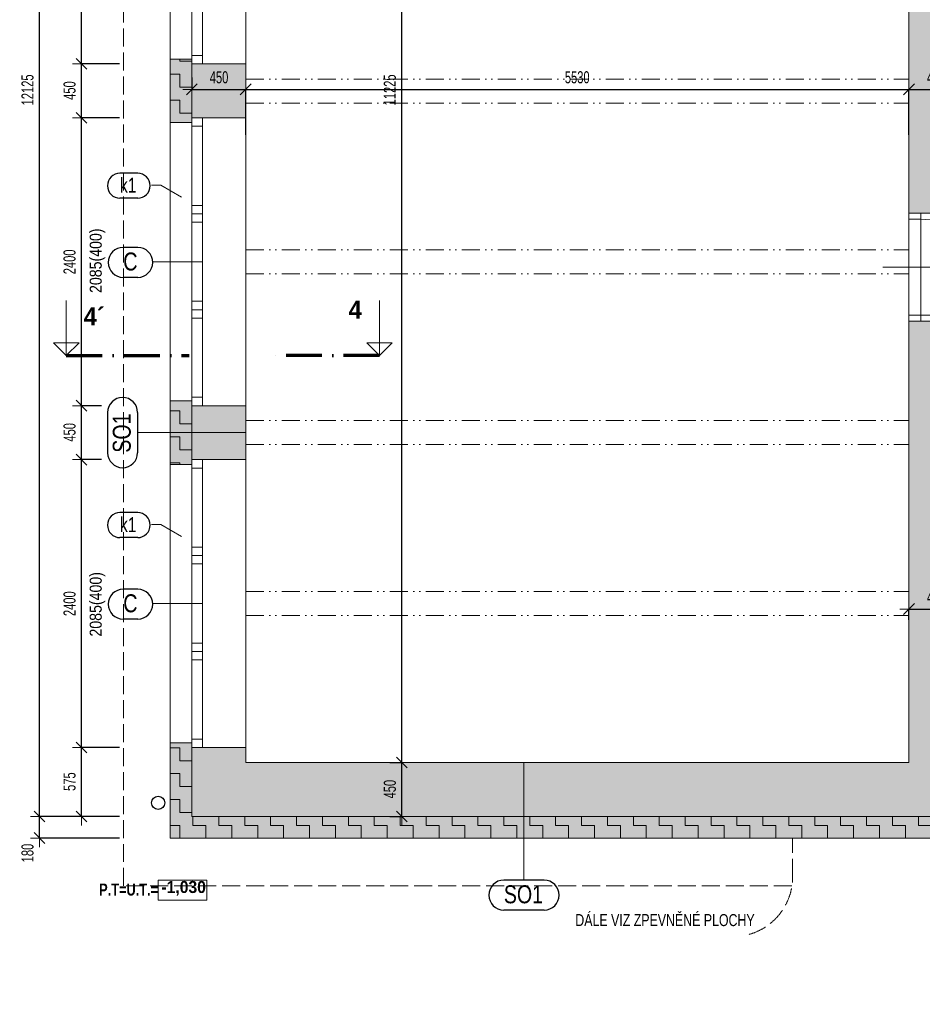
# Model space of a CAD drawing. Header units: millimetres. Extents: x -19372 to 59327, y -69634 to -42168.
# Tile 4 of 44: x -19372 to -11847, y -59163 to -50953. Entities that reach past the tile are written whole.
import ezdxf

# ---------------------------------------------------------------- set-up
doc = ezdxf.new("R2010")
doc.units = ezdxf.units.MM
doc.header["$PDMODE"] = 65
for name, pattern in [('Carkovana 2x_1', [200, 150, -50]), ('JIS_08_37', [480, 300, -90, 0, -90]), ('JIS_09_15', [300, 150, -50, 0, -50, 0, -50])]:
    doc.linetypes.add(name, pattern=pattern)
for name, color, linetype, lineweight in [('XR$10$ZPEVNĚNÉ PLOCHY - ČÁRKOVANĚ_1', 7, 'Continuous', 25), ('XR$2$1.NP - STÁVAJÍCÍ_1', 7, 'Continuous', 25), ('XR$3$KOTY_1', 7, 'Continuous', 25), ('XR$5$OKNA + IZOLANT_1', 7, 'Continuous', 25), ('XR$7$1.NP - FILING_1', 7, 'Continuous', 25), ('XR$8$1.NP - NÁVRH_1', 7, 'Continuous', 25)]:
    doc.layers.add(name, color=color, linetype=linetype, lineweight=lineweight)
doc.styles.add('ARIAL', font='ARIAL.TTF')
doc.styles.add('Arial Black', font='Arial Black')
doc.styles.add('ARIALNARROW', font='ARIALN.TTF')
doc.dimstyles.new('DIMSTYLE_10', dxfattribs={"dimtxt": 100, "dimasz": 150, "dimexe": 0, "dimexo": 0, "dimgap": 50, "dimtad": 2, "dimdec": 0, "dimrnd": 5, "dimzin": 12, "dimdsep": 46, "dimtxsty": 'ARIALNARROW', "dimblk1": 'ALL_ML_STRICH', "dimblk2": 'ALL_ML_STRICH', "dimsah": 1, "dimcen": 0, "dimclrd": 6, "dimclre": 6, "dimclrt": 6, "dimadec": 0, "dimazin": 0, "dimtfac": 1, "dimtdec": 0, "dimtix": 1, "dimtmove": 2, "dimatfit": 3, "dimfxl": 0, "dimtvp": 1.2, "dimtzin": 0, "dimlwd": 0, "dimlwe": 13, "dimarcsym": 0})
doc.dimstyles.new('DIMSTYLE_2', dxfattribs={"dimtxt": 100, "dimasz": 150, "dimexe": 0, "dimexo": 0, "dimgap": 50, "dimtad": 2, "dimdec": 0, "dimrnd": 5, "dimdsep": 46, "dimtxsty": 'ARIALNARROW', "dimblk1": 'ALL_ML_STRICH', "dimblk2": 'ALL_ML_STRICH', "dimsah": 1, "dimcen": 0, "dimclrd": 6, "dimclre": 6, "dimclrt": 6, "dimadec": 0, "dimazin": 0, "dimtfac": 1, "dimtdec": 0, "dimtix": 1, "dimtmove": 2, "dimatfit": 3, "dimfxl": 0, "dimtzin": 0, "dimlwd": 0, "dimlwe": 13, "dimarcsym": 0})
doc.dimstyles.new('DIMSTYLE_3', dxfattribs={"dimtxt": 100, "dimasz": 150, "dimexe": 0, "dimexo": 0, "dimgap": 50, "dimtad": 2, "dimdec": 0, "dimrnd": 5, "dimdsep": 46, "dimtxsty": 'ARIALNARROW', "dimblk1": 'ALL_ML_STRICH', "dimblk2": 'ALL_ML_STRICH', "dimsah": 1, "dimcen": 0, "dimclrd": 6, "dimclre": 6, "dimclrt": 6, "dimadec": 0, "dimazin": 0, "dimtfac": 1, "dimtdec": 0, "dimtix": 1, "dimtmove": 2, "dimatfit": 3, "dimfxl": 0, "dimtzin": 0, "dimlwd": 0, "dimlwe": 13, "dimarcsym": 0})
doc.dimstyles.new('DIMSTYLE_5', dxfattribs={"dimtxt": 100, "dimasz": 150, "dimexe": 0, "dimexo": 0, "dimgap": 50, "dimtad": 2, "dimdec": 0, "dimrnd": 5, "dimdsep": 46, "dimtxsty": 'ARIALNARROW', "dimblk1": 'ALL_ML_STRICH', "dimblk2": 'ALL_ML_STRICH', "dimsah": 1, "dimcen": 0, "dimclrd": 6, "dimclre": 6, "dimclrt": 6, "dimadec": 0, "dimazin": 0, "dimtfac": 1, "dimtdec": 0, "dimtix": 1, "dimtmove": 2, "dimatfit": 3, "dimfxl": 0, "dimtvp": 1.2, "dimtzin": 0, "dimlwd": 0, "dimlwe": 13, "dimarcsym": 0})
doc.dimstyles.new('DIMSTYLE_8', dxfattribs={"dimtxt": 100, "dimasz": 150, "dimexe": 0, "dimexo": 0, "dimgap": 50, "dimtad": 2, "dimdec": 0, "dimrnd": 5, "dimzin": 12, "dimdsep": 46, "dimtxsty": 'ARIALNARROW', "dimblk1": 'ALL_ML_STRICH', "dimblk2": 'ALL_ML_STRICH', "dimsah": 1, "dimcen": 0, "dimclrd": 6, "dimclre": 6, "dimclrt": 6, "dimadec": 0, "dimazin": 0, "dimtfac": 1, "dimtdec": 0, "dimtix": 1, "dimtmove": 2, "dimatfit": 3, "dimfxl": 0, "dimtzin": 0, "dimlwd": 0, "dimlwe": 13, "dimarcsym": 0})
pattern_1 = [(0, (216, 216), (108, 108), [108, -108]), (90, (216, 216), (-108, 108), [108, -108])]

# ---------------------------------------------------------------- blocks, each defined once
blk = doc.blocks.new('ALL_ML_STRICH')
at = {"color": 0, "linetype": 'ByBlock', "lineweight": -2}
for p, q in [((-1, 0), (0.5, 0)), ((-0.3, -0.3), (0.3, 0.3)), ((0, -0.5), (0, 0.5))]:
    blk.add_line(p, q, dxfattribs=at)
blk = doc.blocks.new('*D6')
at = {"layer": 'DEFPOINTS', "color": 6, "linetype": 'Continuous', "lineweight": 13}
for p in [(-17487.8, -51534.2), (-17487.8, -52012.1), (-11957.8, -52012.1)]:
    blk.add_point(p, dxfattribs=at)
at = {"layer": 'XR$3$KOTY_1', "color": 6, "linetype": 'Continuous', "lineweight": -2}
for p, q in [((-17487.8, -51912.1), (-17487.8, -51534.2)), ((-17487.8, -51534.2), (-11957.8, -51534.2)), ((-11957.8, -51912.1), (-11957.8, -51534.2))]:
    blk.add_line(p, q, dxfattribs=at)
at = {"layer": 'XR$3$KOTY_1', "color": 6, "linetype": 'Continuous', "lineweight": 13, "xscale": 150, "yscale": 150, "zscale": 150, "rotation": 180}
blk.add_blockref('ALL_ML_STRICH', (-17487.8, -51534.2), dxfattribs=at)
at = {"layer": 'XR$3$KOTY_1', "color": 6, "linetype": 'Continuous', "lineweight": 13, "xscale": 150, "yscale": 150, "zscale": 150}
blk.add_blockref('ALL_ML_STRICH', (-11957.8, -51534.2), dxfattribs=at)
at = {"layer": 'XR$3$KOTY_1', "color": 6, "linetype": 'Continuous', "lineweight": 13, "insert": (-14723.9, -51434.2), "char_height": 100, "width": 324.571, "attachment_point": 5, "style": 'ARIALNARROW'}
blk.add_mtext('\\W0.81;\\A1;{5530}', dxfattribs=at)
blk = doc.blocks.new('*D7')
at = {"layer": 'DEFPOINTS', "color": 6, "linetype": 'Continuous', "lineweight": 13}
for p in [(-11957.8, -51534.2), (-11507.8, -51533.6), (-11957.8, -52012.1)]:
    blk.add_point(p, dxfattribs=at)
at = {"layer": 'XR$3$KOTY_1', "color": 6, "linetype": 'Continuous', "lineweight": -2}
for p, q in [((-11957.8, -51912.1), (-11957.8, -51534.2)), ((-11957.8, -51534.2), (-11507.8, -51534.2)), ((-11507.8, -51633.6), (-11507.8, -51534.2))]:
    blk.add_line(p, q, dxfattribs=at)
at = {"layer": 'XR$3$KOTY_1', "color": 6, "linetype": 'Continuous', "lineweight": 13, "xscale": 150, "yscale": 150, "zscale": 150, "rotation": 180}
blk.add_blockref('ALL_ML_STRICH', (-11957.8, -51534.2), dxfattribs=at)
at = {"layer": 'XR$3$KOTY_1', "color": 6, "linetype": 'Continuous', "lineweight": 13, "xscale": 150, "yscale": 150, "zscale": 150}
blk.add_blockref('ALL_ML_STRICH', (-11507.8, -51534.2), dxfattribs=at)
at = {"layer": 'XR$3$KOTY_1', "color": 6, "linetype": 'Continuous', "lineweight": 13, "insert": (-11730.3, -51434.2), "char_height": 100, "width": 243.429, "attachment_point": 5, "style": 'ARIALNARROW'}
blk.add_mtext('\\W0.81;\\A1;{450}', dxfattribs=at)
blk = doc.blocks.new('*D16')
at = {"layer": 'DEFPOINTS', "color": 6, "linetype": 'Continuous', "lineweight": 13}
for p in [(-17937.8, -51534.2), (-17937.8, -51535.7), (-17487.8, -52012.1)]:
    blk.add_point(p, dxfattribs=at)
at = {"layer": 'XR$3$KOTY_1', "color": 6, "linetype": 'Continuous', "lineweight": -2}
for p, q in [((-17937.8, -51435.7), (-17937.8, -51534.2)), ((-17937.8, -51534.2), (-17487.8, -51534.2)), ((-17487.8, -51912.1), (-17487.8, -51534.2))]:
    blk.add_line(p, q, dxfattribs=at)
at = {"layer": 'XR$3$KOTY_1', "color": 6, "linetype": 'Continuous', "lineweight": 13, "xscale": 150, "yscale": 150, "zscale": 150, "rotation": 180}
blk.add_blockref('ALL_ML_STRICH', (-17937.8, -51534.2), dxfattribs=at)
at = {"layer": 'XR$3$KOTY_1', "color": 6, "linetype": 'Continuous', "lineweight": 13, "xscale": 150, "yscale": 150, "zscale": 150}
blk.add_blockref('ALL_ML_STRICH', (-17487.8, -51534.2), dxfattribs=at)
at = {"layer": 'XR$3$KOTY_1', "color": 6, "linetype": 'Continuous', "lineweight": 13, "insert": (-17710.3, -51434.2), "char_height": 100, "width": 243.429, "attachment_point": 5, "style": 'ARIALNARROW'}
blk.add_mtext('\\W0.81;\\A1;{450}', dxfattribs=at)
blk = doc.blocks.new('*D18')
at = {"layer": 'DEFPOINTS', "color": 6, "linetype": 'Continuous', "lineweight": 13}
for p in [(-16206.3, -45921.7), (-16185.8, -57146.7), (-16185.8, -57146.7)]:
    blk.add_point(p, dxfattribs=at)
at = {"layer": 'XR$3$KOTY_1', "color": 6, "linetype": 'Continuous', "lineweight": -2}
for p, q in [((-16106.3, -45921.7), (-16185.8, -45921.7)), ((-16185.8, -57146.7), (-16185.8, -45921.7)), ((-16285.8, -57146.7), (-16185.8, -57146.7))]:
    blk.add_line(p, q, dxfattribs=at)
at = {"layer": 'XR$3$KOTY_1', "color": 6, "linetype": 'Continuous', "lineweight": 13, "xscale": 150, "yscale": 150, "zscale": 150}
for p, rotation in [((-16185.8, -45921.7), 90), ((-16185.8, -57146.7), 270)]:
    blk.add_blockref('ALL_ML_STRICH', p, dxfattribs=dict(at, rotation=rotation))
at = {"layer": 'XR$3$KOTY_1', "color": 6, "linetype": 'Continuous', "lineweight": 13, "insert": (-16285.8, -51538.8), "char_height": 100, "width": 405.714, "attachment_point": 5, "rotation": 90, "style": 'ARIALNARROW'}
blk.add_mtext('\\W0.81;\\A1;{11225}', dxfattribs=at)
blk = doc.blocks.new('*D19')
at = {"layer": 'DEFPOINTS', "color": 6, "linetype": 'Continuous', "lineweight": 13}
for p in [(-16185.8, -57146.7), (-16185.8, -57596.7), (-16185.8, -57596.7)]:
    blk.add_point(p, dxfattribs=at)
at = {"layer": 'XR$3$KOTY_1', "color": 6, "linetype": 'Continuous', "lineweight": -2}
for p, q in [((-16285.8, -57146.7), (-16185.8, -57146.7)), ((-16185.8, -57596.7), (-16185.8, -57146.7)), ((-16285.8, -57596.7), (-16185.8, -57596.7))]:
    blk.add_line(p, q, dxfattribs=at)
at = {"layer": 'XR$3$KOTY_1', "color": 6, "linetype": 'Continuous', "lineweight": 13, "xscale": 150, "yscale": 150, "zscale": 150}
for p, rotation in [((-16185.8, -57146.7), 90), ((-16185.8, -57596.7), 270)]:
    blk.add_blockref('ALL_ML_STRICH', p, dxfattribs=dict(at, rotation=rotation))
at = {"layer": 'XR$3$KOTY_1', "color": 6, "linetype": 'Continuous', "lineweight": 13, "insert": (-16285.8, -57369.1), "char_height": 100, "width": 243.429, "attachment_point": 5, "rotation": 90, "style": 'ARIALNARROW'}
blk.add_mtext('\\W0.81;\\A1;{450}', dxfattribs=at)
blk = doc.blocks.new('*D100')
at = {"layer": 'DEFPOINTS', "color": 6, "linetype": 'Continuous', "lineweight": 13}
for p in [(-11957.8, -55857.2), (-11957.8, -55867.4), (-11507.8, -55868.9)]:
    blk.add_point(p, dxfattribs=at)
at = {"layer": 'XR$3$KOTY_1', "color": 6, "linetype": 'Continuous', "lineweight": -2}
for p, q in [((-11507.8, -55768.9), (-11507.8, -55867.4)), ((-11957.8, -55957.2), (-11957.8, -55867.4)), ((-11957.8, -55867.4), (-11507.8, -55867.4))]:
    blk.add_line(p, q, dxfattribs=at)
at = {"layer": 'XR$3$KOTY_1', "color": 6, "linetype": 'Continuous', "lineweight": 13, "xscale": 150, "yscale": 150, "zscale": 150, "rotation": 180}
blk.add_blockref('ALL_ML_STRICH', (-11957.8, -55867.4), dxfattribs=at)
at = {"layer": 'XR$3$KOTY_1', "color": 6, "linetype": 'Continuous', "lineweight": 13, "xscale": 150, "yscale": 150, "zscale": 150}
blk.add_blockref('ALL_ML_STRICH', (-11507.8, -55867.4), dxfattribs=at)
at = {"layer": 'XR$3$KOTY_1', "color": 6, "linetype": 'Continuous', "lineweight": 13, "insert": (-11730.3, -55767.4), "char_height": 100, "width": 243.429, "attachment_point": 5, "style": 'ARIALNARROW'}
blk.add_mtext('\\W0.81;\\A1;{450}', dxfattribs=at)
blk = doc.blocks.new('*D115')
at = {"layer": 'DEFPOINTS', "color": 6, "linetype": 'Continuous', "lineweight": 13}
for p in [(-18439.2, -57021.7), (-18856.3, -57596.7), (-18439.2, -57596.7)]:
    blk.add_point(p, dxfattribs=at)
at = {"layer": 'XR$3$KOTY_1', "color": 6, "linetype": 'Continuous', "lineweight": -2}
for p, q in [((-18539.2, -57021.7), (-18856.3, -57021.7)), ((-18856.3, -57596.7), (-18856.3, -57021.7)), ((-18539.2, -57596.7), (-18856.3, -57596.7))]:
    blk.add_line(p, q, dxfattribs=at)
at = {"layer": 'XR$3$KOTY_1', "color": 6, "linetype": 'Continuous', "lineweight": 13, "xscale": 150, "yscale": 150, "zscale": 150}
for p, rotation in [((-18856.3, -57021.7), 90), ((-18856.3, -57596.7), 270)]:
    blk.add_blockref('ALL_ML_STRICH', p, dxfattribs=dict(at, rotation=rotation))
at = {"layer": 'XR$3$KOTY_1', "color": 6, "linetype": 'Continuous', "lineweight": 13, "insert": (-18956.3, -57306.6), "char_height": 100, "width": 243.429, "attachment_point": 5, "rotation": 90, "style": 'ARIALNARROW'}
blk.add_mtext('\\W0.81;\\A1;{575}', dxfattribs=at)
blk = doc.blocks.new('KOMPLEXNÍ OBJEKT_9')
at = {"layer": 'XR$3$KOTY_1', "color": 7, "linetype": 'Continuous', "lineweight": 13}
for p, q in [((-16371.8, -53754.1), (-16371.8, -53295.8)), ((-16371.8, -53754.1), (-16477.9, -53648)), ((-16477.9, -53648), (-16265.8, -53648)), ((-16371.8, -53754.1), (-16265.8, -53648))]:
    blk.add_line(p, q, dxfattribs=at)
at = {"layer": 'XR$3$KOTY_1', "color": 7, "linetype": 'JIS_08_37', "lineweight": 70}
blk.add_line((-16371.8, -53754.1), (-17256.9, -53754.1), dxfattribs=at)
at = {"layer": 'XR$3$KOTY_1', "color": 7, "linetype": 'Continuous', "lineweight": 25, "insert": (-16629.1, -53445), "char_height": 150, "width": 176.23, "attachment_point": 7, "rotation": 359.99991, "style": 'Arial Black'}
blk.add_mtext('\\W0.82;4', dxfattribs=at)
blk = doc.blocks.new('KOMPLEXNÍ OBJEKT_13')
at = {"layer": 'XR$3$KOTY_1', "color": 7, "linetype": 'Continuous', "lineweight": 13}
for p, q in [((-18983.6, -53754.1), (-18983.6, -53295.8)), ((-18983.6, -53754.1), (-19089.7, -53648)), ((-19089.7, -53648), (-18877.6, -53648)), ((-18983.6, -53754.1), (-18877.6, -53648))]:
    blk.add_line(p, q, dxfattribs=at)
at = {"layer": 'XR$3$KOTY_1', "color": 7, "linetype": 'JIS_08_37', "lineweight": 70}
blk.add_line((-18983.6, -53754.1), (-17958.2, -53754.1), dxfattribs=at)
at = {"layer": 'XR$3$KOTY_1', "color": 7, "linetype": 'Continuous', "lineweight": 25, "insert": (-18838.3, -53502.4), "char_height": 150, "width": 233.607, "attachment_point": 7, "rotation": 359.99991, "style": 'Arial Black'}
blk.add_mtext('\\W0.82;4´', dxfattribs=at)
blk = doc.blocks.new('*D167')
at = {"layer": 'DEFPOINTS', "color": 6, "linetype": 'Continuous', "lineweight": 13}
for p in [(-17937.8, -57596.7), (-11007.8, -57596.7), (-17937.8, -63385.1)]:
    blk.add_point(p, dxfattribs=at)
at = {"layer": 'XR$3$KOTY_1', "color": 6, "linetype": 'Continuous', "lineweight": -2}
for p, q in [((-17937.8, -63000.5), (-17937.8, -63385.1)), ((-11007.8, -63140.5), (-11007.8, -63385.1)), ((-17937.8, -63385.1), (-11007.8, -63385.1))]:
    blk.add_line(p, q, dxfattribs=at)
at = {"layer": 'XR$3$KOTY_1', "color": 6, "linetype": 'Continuous', "lineweight": 13, "xscale": 150, "yscale": 150, "zscale": 150, "rotation": 180}
blk.add_blockref('ALL_ML_STRICH', (-17937.8, -63385.1), dxfattribs=at)
at = {"layer": 'XR$3$KOTY_1', "color": 6, "linetype": 'Continuous', "lineweight": 13, "xscale": 150, "yscale": 150, "zscale": 150}
blk.add_blockref('ALL_ML_STRICH', (-11007.8, -63385.1), dxfattribs=at)
at = {"layer": 'XR$3$KOTY_1', "color": 6, "linetype": 'Continuous', "lineweight": 13, "insert": (-14473.9, -63285.1), "char_height": 100, "width": 324.571, "attachment_point": 5, "style": 'ARIALNARROW'}
blk.add_mtext('\\W0.81;\\A1;{6930}', dxfattribs=at)
blk = doc.blocks.new('*D203')
at = {"layer": 'DEFPOINTS', "color": 6, "linetype": 'Continuous', "lineweight": 13}
for p in [(-17937.8, -57596.7), (-1227.8, -59666.7), (-17937.8, -63835.1)]:
    blk.add_point(p, dxfattribs=at)
at = {"layer": 'XR$3$KOTY_1', "color": 6, "linetype": 'Continuous', "lineweight": -2}
for p, q in [((-17937.8, -63510.3), (-17937.8, -63835.1)), ((-1227.8, -63517.4), (-1227.8, -63835.1)), ((-17937.8, -63835.1), (-1227.8, -63835.1))]:
    blk.add_line(p, q, dxfattribs=at)
at = {"layer": 'XR$3$KOTY_1', "color": 6, "linetype": 'Continuous', "lineweight": 13, "xscale": 150, "yscale": 150, "zscale": 150, "rotation": 180}
blk.add_blockref('ALL_ML_STRICH', (-17937.8, -63835.1), dxfattribs=at)
at = {"layer": 'XR$3$KOTY_1', "color": 6, "linetype": 'Continuous', "lineweight": 13, "xscale": 150, "yscale": 150, "zscale": 150}
blk.add_blockref('ALL_ML_STRICH', (-1227.8, -63835.1), dxfattribs=at)
at = {"layer": 'XR$3$KOTY_1', "color": 6, "linetype": 'Continuous', "lineweight": 13, "insert": (-9587.5, -63735.1), "char_height": 100, "width": 405.714, "attachment_point": 5, "style": 'ARIALNARROW'}
blk.add_mtext('\\W0.81;\\A1;{16710}', dxfattribs=at)
blk = doc.blocks.new('*D207')
at = {"layer": 'DEFPOINTS', "color": 6, "linetype": 'Continuous', "lineweight": 13}
for p in [(-17937.8, -57596.7), (-18117.8, -57776.7), (-18117.8, -64285.1)]:
    blk.add_point(p, dxfattribs=at)
at = {"layer": 'XR$3$KOTY_1', "color": 6, "linetype": 'Continuous', "lineweight": -2}
for p, q in [((-18117.8, -63939.8), (-18117.8, -64285.1)), ((-17937.8, -63939.8), (-17937.8, -64285.1)), ((-18117.8, -64285.1), (-17937.8, -64285.1))]:
    blk.add_line(p, q, dxfattribs=at)
at = {"layer": 'XR$3$KOTY_1', "color": 6, "linetype": 'Continuous', "lineweight": 13, "xscale": 150, "yscale": 150, "zscale": 150, "rotation": 180}
blk.add_blockref('ALL_ML_STRICH', (-18117.8, -64285.1), dxfattribs=at)
at = {"layer": 'XR$3$KOTY_1', "color": 6, "linetype": 'Continuous', "lineweight": 13, "xscale": 150, "yscale": 150, "zscale": 150}
blk.add_blockref('ALL_ML_STRICH', (-17937.8, -64285.1), dxfattribs=at)
at = {"layer": 'XR$3$KOTY_1', "color": 6, "linetype": 'Continuous', "lineweight": 13, "insert": (-18243, -64185.1), "char_height": 100, "width": 243.429, "attachment_point": 5, "style": 'ARIALNARROW'}
blk.add_mtext('\\W0.81;\\A1;{180}', dxfattribs=at)
blk = doc.blocks.new('*D208')
at = {"layer": 'DEFPOINTS', "color": 6, "linetype": 'Continuous', "lineweight": 13}
for p in [(-17937.8, -57596.7), (-1407.8, -59846.7), (-17937.8, -64285.1)]:
    blk.add_point(p, dxfattribs=at)
at = {"layer": 'XR$3$KOTY_1', "color": 6, "linetype": 'Continuous', "lineweight": -2}
for p, q in [((-17937.8, -63939.8), (-17937.8, -64285.1)), ((-1407.8, -63939.8), (-1407.8, -64285.1)), ((-17937.8, -64285.1), (-1407.8, -64285.1))]:
    blk.add_line(p, q, dxfattribs=at)
at = {"layer": 'XR$3$KOTY_1', "color": 6, "linetype": 'Continuous', "lineweight": 13, "xscale": 150, "yscale": 150, "zscale": 150, "rotation": 180}
blk.add_blockref('ALL_ML_STRICH', (-17937.8, -64285.1), dxfattribs=at)
at = {"layer": 'XR$3$KOTY_1', "color": 6, "linetype": 'Continuous', "lineweight": 13, "xscale": 150, "yscale": 150, "zscale": 150}
blk.add_blockref('ALL_ML_STRICH', (-1407.8, -64285.1), dxfattribs=at)
at = {"layer": 'XR$3$KOTY_1', "color": 6, "linetype": 'Continuous', "lineweight": 13, "insert": (-9677.5, -64185.1), "char_height": 100, "width": 405.714, "attachment_point": 5, "style": 'ARIALNARROW'}
blk.add_mtext('\\W0.81;\\A1;{16530}', dxfattribs=at)
blk = doc.blocks.new('*D244')
at = {"layer": 'DEFPOINTS', "color": 6, "linetype": 'Continuous', "lineweight": 13}
for p in [(-17937.8, -51321.7), (-18856.3, -51771.7), (-17937.8, -51771.7)]:
    blk.add_point(p, dxfattribs=at)
at = {"layer": 'XR$3$KOTY_1', "color": 6, "linetype": 'Continuous', "lineweight": -2}
for p, q in [((-18539.2, -51321.7), (-18856.3, -51321.7)), ((-18856.3, -51771.7), (-18856.3, -51321.7)), ((-18539.2, -51771.7), (-18856.3, -51771.7))]:
    blk.add_line(p, q, dxfattribs=at)
at = {"layer": 'XR$3$KOTY_1', "color": 6, "linetype": 'Continuous', "lineweight": 13, "xscale": 150, "yscale": 150, "zscale": 150}
for p, rotation in [((-18856.3, -51321.7), 90), ((-18856.3, -51771.7), 270)]:
    blk.add_blockref('ALL_ML_STRICH', p, dxfattribs=dict(at, rotation=rotation))
at = {"layer": 'XR$3$KOTY_1', "color": 6, "linetype": 'Continuous', "lineweight": 13, "insert": (-18956.3, -51544.1), "char_height": 100, "width": 243.429, "attachment_point": 5, "rotation": 90, "style": 'ARIALNARROW'}
blk.add_mtext('\\W0.81;\\A1;{450}', dxfattribs=at)
blk = doc.blocks.new('*D245')
at = {"layer": 'DEFPOINTS', "color": 6, "linetype": 'Continuous', "lineweight": 13}
for p in [(-17937.8, -48921.7), (-18856.3, -51321.7), (-17937.8, -51321.7)]:
    blk.add_point(p, dxfattribs=at)
at = {"layer": 'XR$3$KOTY_1', "color": 6, "linetype": 'Continuous', "lineweight": -2}
for p, q in [((-18639.2, -48921.7), (-18856.3, -48921.7)), ((-18856.3, -51321.7), (-18856.3, -48921.7)), ((-18539.2, -51321.7), (-18856.3, -51321.7))]:
    blk.add_line(p, q, dxfattribs=at)
at = {"layer": 'XR$3$KOTY_1', "color": 6, "linetype": 'Continuous', "lineweight": 13, "xscale": 150, "yscale": 150, "zscale": 150}
for p, rotation in [((-18856.3, -48921.7), 90), ((-18856.3, -51321.7), 270)]:
    blk.add_blockref('ALL_ML_STRICH', p, dxfattribs=dict(at, rotation=rotation))
at = {"layer": 'XR$3$KOTY_1', "color": 6, "linetype": 'Continuous', "lineweight": 13, "insert": (-18956.3, -50122.7), "char_height": 100, "width": 324.571, "attachment_point": 5, "rotation": 90, "style": 'ARIALNARROW'}
blk.add_mtext('\\W0.81;\\A1;{2400}', dxfattribs=at)
blk = doc.blocks.new('*D246')
at = {"layer": 'DEFPOINTS', "color": 6, "linetype": 'Continuous', "lineweight": 13}
for p in [(-17937.8, -54171.7), (-18856.3, -54621.7), (-17937.8, -54621.7)]:
    blk.add_point(p, dxfattribs=at)
at = {"layer": 'XR$3$KOTY_1', "color": 6, "linetype": 'Continuous', "lineweight": -2}
for p, q in [((-18689.2, -54171.7), (-18856.3, -54171.7)), ((-18856.3, -54621.7), (-18856.3, -54171.7)), ((-18689.2, -54621.7), (-18856.3, -54621.7))]:
    blk.add_line(p, q, dxfattribs=at)
at = {"layer": 'XR$3$KOTY_1', "color": 6, "linetype": 'Continuous', "lineweight": 13, "xscale": 150, "yscale": 150, "zscale": 150}
for p, rotation in [((-18856.3, -54171.7), 90), ((-18856.3, -54621.7), 270)]:
    blk.add_blockref('ALL_ML_STRICH', p, dxfattribs=dict(at, rotation=rotation))
at = {"layer": 'XR$3$KOTY_1', "color": 6, "linetype": 'Continuous', "lineweight": 13, "insert": (-18956.3, -54394.1), "char_height": 100, "width": 243.429, "attachment_point": 5, "rotation": 90, "style": 'ARIALNARROW'}
blk.add_mtext('\\W0.81;\\A1;{450}', dxfattribs=at)
blk = doc.blocks.new('*D247')
at = {"layer": 'DEFPOINTS', "color": 6, "linetype": 'Continuous', "lineweight": 13}
for p in [(-17937.8, -54621.7), (-18856.3, -57021.7), (-18439.2, -57021.7)]:
    blk.add_point(p, dxfattribs=at)
at = {"layer": 'XR$3$KOTY_1', "color": 6, "linetype": 'Continuous', "lineweight": -2}
for p, q in [((-18689.2, -54621.7), (-18856.3, -54621.7)), ((-18856.3, -57021.7), (-18856.3, -54621.7)), ((-18539.2, -57021.7), (-18856.3, -57021.7))]:
    blk.add_line(p, q, dxfattribs=at)
at = {"layer": 'XR$3$KOTY_1', "color": 6, "linetype": 'Continuous', "lineweight": 13, "xscale": 150, "yscale": 150, "zscale": 150}
for p, rotation in [((-18856.3, -54621.7), 90), ((-18856.3, -57021.7), 270)]:
    blk.add_blockref('ALL_ML_STRICH', p, dxfattribs=dict(at, rotation=rotation))
at = {"layer": 'XR$3$KOTY_1', "color": 6, "linetype": 'Continuous', "lineweight": 13, "insert": (-18956.3, -55822.7), "char_height": 100, "width": 324.571, "attachment_point": 5, "rotation": 90, "style": 'ARIALNARROW'}
blk.add_mtext('\\W0.81;\\A1;{2400}', dxfattribs=at)
blk = doc.blocks.new('*D248')
at = {"layer": 'DEFPOINTS', "color": 6, "linetype": 'Continuous', "lineweight": 13}
for p in [(-17937.8, -51771.7), (-18856.3, -54171.7), (-17937.8, -54171.7)]:
    blk.add_point(p, dxfattribs=at)
at = {"layer": 'XR$3$KOTY_1', "color": 6, "linetype": 'Continuous', "lineweight": -2}
for p, q in [((-18539.2, -51771.7), (-18856.3, -51771.7)), ((-18856.3, -54171.7), (-18856.3, -51771.7)), ((-18689.2, -54171.7), (-18856.3, -54171.7))]:
    blk.add_line(p, q, dxfattribs=at)
at = {"layer": 'XR$3$KOTY_1', "color": 6, "linetype": 'Continuous', "lineweight": 13, "xscale": 150, "yscale": 150, "zscale": 150}
for p, rotation in [((-18856.3, -51771.7), 90), ((-18856.3, -54171.7), 270)]:
    blk.add_blockref('ALL_ML_STRICH', p, dxfattribs=dict(at, rotation=rotation))
at = {"layer": 'XR$3$KOTY_1', "color": 6, "linetype": 'Continuous', "lineweight": 13, "insert": (-18956.3, -52972.7), "char_height": 100, "width": 324.571, "attachment_point": 5, "rotation": 90, "style": 'ARIALNARROW'}
blk.add_mtext('\\W0.81;\\A1;{2400}', dxfattribs=at)
blk = doc.blocks.new('*D249')
at = {"layer": 'DEFPOINTS', "color": 6, "linetype": 'Continuous', "lineweight": 13}
for p in [(-18439.2, -57596.7), (-19206.7, -57776.7), (-18117.8, -57776.7)]:
    blk.add_point(p, dxfattribs=at)
at = {"layer": 'XR$3$KOTY_1', "color": 6, "linetype": 'Continuous', "lineweight": -2}
for p, q in [((-18539.2, -57596.7), (-19206.7, -57596.7)), ((-19206.7, -57776.7), (-19206.7, -57596.7)), ((-18539.2, -57776.7), (-19206.7, -57776.7))]:
    blk.add_line(p, q, dxfattribs=at)
at = {"layer": 'XR$3$KOTY_1', "color": 6, "linetype": 'Continuous', "lineweight": 13, "xscale": 150, "yscale": 150, "zscale": 150}
for p, rotation in [((-19206.7, -57596.7), 90), ((-19206.7, -57776.7), 270)]:
    blk.add_blockref('ALL_ML_STRICH', p, dxfattribs=dict(at, rotation=rotation))
at = {"layer": 'XR$3$KOTY_1', "color": 6, "linetype": 'Continuous', "lineweight": 13, "insert": (-19306.7, -57901.8), "char_height": 100, "width": 243.429, "attachment_point": 5, "rotation": 90, "style": 'ARIALNARROW'}
blk.add_mtext('\\W0.81;\\A1;{180}', dxfattribs=at)
blk = doc.blocks.new('*D250')
at = {"layer": 'DEFPOINTS', "color": 6, "linetype": 'Continuous', "lineweight": 13}
for p in [(-17937.8, -45471.7), (-19206.7, -57596.7), (-18439.2, -57596.7)]:
    blk.add_point(p, dxfattribs=at)
at = {"layer": 'XR$3$KOTY_1', "color": 6, "linetype": 'Continuous', "lineweight": -2}
for p, q in [((-18539.2, -45471.7), (-19206.7, -45471.7)), ((-19206.7, -57596.7), (-19206.7, -45471.7)), ((-18539.2, -57596.7), (-19206.7, -57596.7))]:
    blk.add_line(p, q, dxfattribs=at)
at = {"layer": 'XR$3$KOTY_1', "color": 6, "linetype": 'Continuous', "lineweight": 13, "xscale": 150, "yscale": 150, "zscale": 150}
for p, rotation in [((-19206.7, -45471.7), 90), ((-19206.7, -57596.7), 270)]:
    blk.add_blockref('ALL_ML_STRICH', p, dxfattribs=dict(at, rotation=rotation))
at = {"layer": 'XR$3$KOTY_1', "color": 6, "linetype": 'Continuous', "lineweight": 13, "insert": (-19306.7, -51538.8), "char_height": 100, "width": 405.714, "attachment_point": 5, "rotation": 90, "style": 'ARIALNARROW'}
blk.add_mtext('\\W0.81;\\A1;{12125}', dxfattribs=at)
blk = doc.blocks.new('KOMPLEXNÍ OBJEKT_81')
at = {"layer": 'XR$5$OKNA + IZOLANT_1', "color": 7, "linetype": 'Continuous', "lineweight": 13}
for p, q in [((-17937.8, -51281.7), (-18117.8, -51281.7)), ((-17937.8, -51321.7), (-17937.8, -51281.7))]:
    blk.add_line(p, q, dxfattribs=at)
blk = doc.blocks.new('KOMPLEXNÍ OBJEKT_82')
at = {"layer": 'XR$5$OKNA + IZOLANT_1', "color": 7, "linetype": 'Continuous', "lineweight": 13}
for p, q in [((-17937.8, -51771.7), (-17937.8, -51811.7)), ((-17937.8, -51811.7), (-18117.8, -51811.7))]:
    blk.add_line(p, q, dxfattribs=at)
blk = doc.blocks.new('KOMPLEXNÍ OBJEKT_83')
at = {"layer": 'XR$5$OKNA + IZOLANT_1', "color": 7, "linetype": 'Continuous', "lineweight": 13}
for p, q in [((-17937.8, -54131.7), (-18117.8, -54131.7)), ((-17937.8, -54171.7), (-17937.8, -54131.7))]:
    blk.add_line(p, q, dxfattribs=at)
blk = doc.blocks.new('KOMPLEXNÍ OBJEKT_84')
at = {"layer": 'XR$5$OKNA + IZOLANT_1', "color": 7, "linetype": 'Continuous', "lineweight": 13}
for p, q in [((-17937.8, -54661.7), (-18117.8, -54661.7)), ((-17937.8, -54621.7), (-17937.8, -54661.7))]:
    blk.add_line(p, q, dxfattribs=at)
blk = doc.blocks.new('KOMPLEXNÍ OBJEKT_85')
at = {"layer": 'XR$5$OKNA + IZOLANT_1', "color": 7, "linetype": 'Continuous', "lineweight": 13}
for p, q in [((-17937.8, -56981.7), (-18117.8, -56981.7)), ((-17937.8, -57021.7), (-17937.8, -56981.7))]:
    blk.add_line(p, q, dxfattribs=at)

msp = doc.modelspace()

# ---------------------------------------------------------------- hatches: boundary and pattern name
at = {"layer": 'XR$7$1.NP - FILING_1', "linetype": 'Continuous', "lineweight": 13}
for points in [[(-12097.8, -45921.7), (-11957.8, -45921.7), (-11957.8, -52566.7), (-11507.8, -52566.7), (-11507.8, -47606.7), (-10007.8, -47606.7), (-10007.8, -47156.7), (-11507.8, -47156.7), (-11507.8, -45471.7), (-12097.8, -45471.7)], [(-17937.8, -51771.7), (-17487.8, -51771.7), (-17487.8, -51321.7), (-17937.8, -51321.7)], [(-11507.8, -54166.7), (-9807.8, -54166.7), (-9807.8, -54266.7), (-9707.8, -54266.7), (-9707.8, -54166.7), (-7807.8, -54166.7), (-7807.8, -53566.7), (-8807.8, -53566.7), (-8807.8, -54016.7), (-10607.8, -54016.7), (-10607.8, -53566.7), (-11507.8, -53566.7), (-11507.8, -53466.7), (-11957.8, -53466.7), (-11957.8, -57146.7), (-17487.8, -57146.7), (-17487.8, -57021.7), (-17937.8, -57021.7), (-17937.8, -57596.7), (-11007.8, -57596.7), (-11007.8, -57146.7), (-11507.8, -56646.7)], [(-17937.8, -54621.7), (-17487.8, -54621.7), (-17487.8, -54171.7), (-17937.8, -54171.7)]]:
    msp.add_hatch(color=254, dxfattribs=at).paths.add_polyline_path(points)
for points in [[(-18117.8, -51281.7), (-18117.8, -51811.7), (-17937.8, -51811.7), (-17937.8, -51281.7)], [(-18117.8, -54131.7), (-18117.8, -54661.7), (-17937.8, -54661.7), (-17937.8, -54131.7)], [(-10967.8, -57776.7), (-10967.8, -57596.7), (-17937.8, -57596.7), (-17937.8, -56981.7), (-18117.8, -56981.7), (-18117.8, -57776.7)]]:
    msp.add_hatch(color=11, dxfattribs=at).paths.add_polyline_path(points, flags=0)
h = msp.add_hatch(dxfattribs=at)
h.set_pattern_fill('VZOR', scale=108, style=0, pattern_type=2)
h.set_pattern_definition(pattern_1)
h.paths.add_polyline_path([(-18117.8, -51281.7), (-18117.8, -51811.7), (-17937.8, -51811.7), (-17937.8, -51281.7)], flags=0)
h = msp.add_hatch(dxfattribs=at)
h.set_pattern_fill('VZOR', scale=108, style=0, pattern_type=2)
h.set_pattern_definition(pattern_1)
h.paths.add_polyline_path([(-18117.8, -54131.7), (-18117.8, -54661.7), (-17937.8, -54661.7), (-17937.8, -54131.7)], flags=0)
h = msp.add_hatch(dxfattribs=at)
h.set_pattern_fill('VZOR', scale=108, style=0, pattern_type=2)
h.set_pattern_definition(pattern_1)
h.paths.add_polyline_path([(-10967.8, -57776.7), (-10967.8, -57596.7), (-17937.8, -57596.7), (-17937.8, -56981.7), (-18117.8, -56981.7), (-18117.8, -57776.7)], flags=0)

# ---------------------------------------------------------------- linework, layer by layer
at = {"layer": 'XR$10$ZPEVNĚNÉ PLOCHY - ČÁRKOVANĚ_1', "color": 204, "linetype": 'Carkovana 2x_1', "lineweight": 13}
for p, q in [((-18507.8, -58176.7), (-18507.8, -44891.7)), ((-12927.8, -58099.9), (-12927.8, -57776.7)), ((-12933.8, -58176.7), (-18507.8, -58176.7))]:
    msp.add_line(p, q, dxfattribs=at)
msp.add_arc((-13427.8, -58099.9), 500, 285.82462, 0, dxfattribs=at)
at = {"layer": 'XR$2$1.NP - STÁVAJÍCÍ_1', "color": 8, "linetype": 'Continuous', "lineweight": 18}
for p, q in [((-11957.8, -45921.7), (-11957.8, -52566.7)), ((-17937.8, -51321.7), (-17937.8, -51771.7)), ((-17487.8, -51321.7), (-17937.8, -51321.7)), ((-17487.8, -51321.7), (-17487.8, -51771.7)), ((-17487.8, -51771.7), (-17937.8, -51771.7)), ((-11507.8, -52566.7), (-11957.8, -52566.7)), ((-11957.8, -53466.7), (-11957.8, -57146.7)), ((-11507.8, -53466.7), (-11957.8, -53466.7)), ((-17937.8, -54171.7), (-17937.8, -54621.7)), ((-17487.8, -54171.7), (-17937.8, -54171.7)), ((-17487.8, -54171.7), (-17487.8, -54621.7)), ((-17487.8, -54621.7), (-17937.8, -54621.7)), ((-17937.8, -57021.7), (-17937.8, -57596.7)), ((-17487.8, -57021.7), (-17937.8, -57021.7)), ((-17487.8, -57021.7), (-17487.8, -57146.7)), ((-17487.8, -57146.7), (-11957.8, -57146.7)), ((-17937.8, -57596.7), (-11007.8, -57596.7))]:
    msp.add_line(p, q, dxfattribs=at)
at = {"layer": 'XR$2$1.NP - STÁVAJÍCÍ_1', "color": 8, "linetype": 'Continuous', "lineweight": 13}
for p, q in [((-17487.8, -48921.7), (-17487.8, -51321.7)), ((-17487.8, -51771.7), (-17487.8, -54171.7)), ((-11957.8, -52566.7), (-11957.8, -53466.7)), ((-11857.8, -52616.7), (-11957.8, -52616.7)), ((-11857.8, -52566.7), (-11857.8, -53466.7)), ((-10895.1, -53016.7), (-12176, -53016.7)), ((-11857.8, -53416.7), (-11957.8, -53416.7)), ((-11857.8, -53416.7), (-11057.8, -53416.7)), ((-17487.8, -54621.7), (-17487.8, -57021.7))]:
    msp.add_line(p, q, dxfattribs=at)
at = {"layer": 'XR$2$1.NP - STÁVAJÍCÍ_1', "color": 8, "linetype": 'JIS_09_15', "lineweight": 13}
for p, q in [((-17487.8, -51448.2), (-11957.8, -51448.2)), ((-17487.8, -51648.2), (-11957.8, -51648.2)), ((-17487.8, -52871.7), (-11957.8, -52871.7)), ((-17487.8, -53071.7), (-11957.8, -53071.7)), ((-17487.8, -54296.7), (-11957.8, -54296.7)), ((-17487.8, -54496.7), (-11957.8, -54496.7)), ((-17487.8, -55721.7), (-11957.8, -55721.7)), ((-17487.8, -55921.7), (-11957.8, -55921.7))]:
    msp.add_line(p, q, dxfattribs=at)
at = {"layer": 'XR$2$1.NP - STÁVAJÍCÍ_1', "color": 8, "linetype": 'Continuous', "lineweight": 13}
msp.add_arc((-11857.8, -53416.7), 800, 0, 90, dxfattribs=at)
at = {"layer": 'XR$3$KOTY_1', "color": 3, "linetype": 'Continuous', "lineweight": 25}
for p, q in [((-18388.6, -52233.7), (-18536.2, -52233.7)), ((-18388.6, -52442.1), (-18536.2, -52442.1)), ((-18388.2, -52851.7), (-18509.3, -52851.7)), ((-18388.2, -53101.7), (-18509.3, -53101.7)), ((-18639.3, -54228.2), (-18639.3, -54563.7)), ((-18389.3, -54228.2), (-18389.3, -54563.7)), ((-18388.6, -55063.7), (-18536.2, -55063.7)), ((-18388.6, -55272.1), (-18536.2, -55272.1)), ((-18388.2, -55701.7), (-18509.3, -55701.7)), ((-18388.2, -55951.7), (-18509.3, -55951.7)), ((-15000.3, -58128.1), (-15335.8, -58128.1)), ((-15000.3, -58378.1), (-15335.8, -58378.1))]:
    msp.add_line(p, q, dxfattribs=at)
at = {"layer": 'XR$3$KOTY_1', "color": 3, "linetype": 'Continuous', "lineweight": 13}
for p, q in [((-18274.3, -52333.7), (-18194.3, -52333.7)), ((-18194.3, -52333.7), (-18022.2, -52432.8)), ((-18264.3, -52971.7), (-17847.8, -52971.7)), ((-18389.3, -54396.7), (-17487.8, -54396.7)), ((-18274.3, -55163.7), (-18194.3, -55163.7)), ((-18194.3, -55163.7), (-18022.2, -55262.8)), ((-18264.3, -55821.7), (-17847.8, -55821.7)), ((-15168.8, -58128.1), (-15168.8, -57146.7))]:
    msp.add_line(p, q, dxfattribs=at)
at = {"layer": 'XR$3$KOTY_1', "color": 6, "linetype": 'Continuous', "lineweight": 13}
msp.add_lwpolyline([(-18219, -58294.2), (-17811.9, -58294.2), (-17811.9, -58127.6), (-18219, -58127.6), (-18219, -58294.2)], dxfattribs=at)
at = {"layer": 'XR$3$KOTY_1', "color": 3, "linetype": 'Continuous', "lineweight": 25}
for centre, radius, start, end in [((-18536.2, -52337.9), 104.2, 90, 270), ((-18388.6, -52337.9), 104.2, 270, 90), ((-18509.3, -52976.7), 125, 90, 270), ((-18388.2, -52976.7), 125, 270, 90), ((-18514.3, -54228.2), 125, 0, 180), ((-18514.3, -54563.7), 125, 180, 0), ((-18536.2, -55167.9), 104.2, 90, 270), ((-18388.6, -55167.9), 104.2, 270, 90), ((-18509.3, -55826.7), 125, 90, 270), ((-18388.2, -55826.7), 125, 270, 90), ((-15335.8, -58253.1), 125, 90, 270), ((-15000.3, -58253.1), 125, 270, 90)]:
    msp.add_arc(centre, radius, start, end, dxfattribs=at)
at = {"layer": 'XR$5$OKNA + IZOLANT_1', "color": 132, "linetype": 'Continuous', "lineweight": 13}
for p, q in [((-17937.8, -48921.7), (-17937.8, -51321.7)), ((-17847.8, -48921.7), (-17847.8, -51321.7)), ((-17847.8, -51251.7), (-17937.8, -51251.7)), ((-17937.8, -51771.7), (-17937.8, -54171.7)), ((-17847.8, -51771.7), (-17847.8, -54171.7)), ((-17847.8, -51841.7), (-17937.8, -51841.7)), ((-17847.8, -52501.7), (-17937.8, -52501.7)), ((-17847.8, -52571.7), (-17937.8, -52571.7)), ((-17847.8, -52641.7), (-17937.8, -52641.7)), ((-17847.8, -53301.7), (-17937.8, -53301.7)), ((-17847.8, -53371.7), (-17937.8, -53371.7)), ((-17847.8, -53441.7), (-17937.8, -53441.7)), ((-17847.8, -54101.7), (-17937.8, -54101.7)), ((-17937.8, -54621.7), (-17937.8, -57021.7)), ((-17847.8, -54621.7), (-17847.8, -57021.7)), ((-17847.8, -54691.7), (-17937.8, -54691.7)), ((-17847.8, -55351.7), (-17937.8, -55351.7)), ((-17847.8, -55421.7), (-17937.8, -55421.7)), ((-17847.8, -55491.7), (-17937.8, -55491.7)), ((-17847.8, -56151.7), (-17937.8, -56151.7)), ((-17847.8, -56221.7), (-17937.8, -56221.7)), ((-17847.8, -56291.7), (-17937.8, -56291.7)), ((-17847.8, -56951.7), (-17937.8, -56951.7))]:
    msp.add_line(p, q, dxfattribs=at)
at = {"layer": 'XR$5$OKNA + IZOLANT_1', "color": 7, "linetype": 'Continuous', "lineweight": 13}
for p, q in [((-18117.8, -48961.7), (-18117.8, -51281.7)), ((-18117.8, -51811.7), (-18117.8, -51281.7)), ((-18117.8, -51811.7), (-18117.8, -54131.7)), ((-18117.8, -54661.7), (-18117.8, -54131.7)), ((-18117.8, -54661.7), (-18117.8, -56981.7)), ((-18117.8, -57776.7), (-18117.8, -56981.7)), ((-10967.8, -57776.7), (-18117.8, -57776.7))]:
    msp.add_line(p, q, dxfattribs=at)
at = {"layer": 'XR$8$1.NP - NÁVRH_1', "color": 7, "linetype": 'Continuous', "lineweight": 25}
msp.add_circle((-18217.8, -57483.3), 55, dxfattribs=at)

# ---------------------------------------------------------------- block references
at = {"layer": 'XR$3$KOTY_1', "color": 7, "linetype": 'Continuous', "lineweight": 25}
for name in ['KOMPLEXNÍ OBJEKT_13', 'KOMPLEXNÍ OBJEKT_9']:
    msp.add_blockref(name, (0, 0), dxfattribs=at)
at = {"layer": 'XR$5$OKNA + IZOLANT_1', "color": 7, "linetype": 'Continuous', "lineweight": 13}
for name in ['KOMPLEXNÍ OBJEKT_81', 'KOMPLEXNÍ OBJEKT_82', 'KOMPLEXNÍ OBJEKT_83', 'KOMPLEXNÍ OBJEKT_84', 'KOMPLEXNÍ OBJEKT_85']:
    msp.add_blockref(name, (0, 0), dxfattribs=at)

# ---------------------------------------------------------------- texts
at = {"layer": 'XR$10$ZPEVNĚNÉ PLOCHY - ČÁRKOVANĚ_1', "color": 204, "linetype": 'Continuous', "lineweight": 18, "insert": (-13244.7, -58512.5), "char_height": 100, "width": 1538.249, "attachment_point": 9, "style": 'ARIALNARROW'}
msp.add_mtext('\\W0.90;DÁLE VIZ ZPEVNĚNÉ PLOCHY', dxfattribs=at)
at = {"layer": 'XR$3$KOTY_1', "color": 3, "linetype": 'Continuous', "lineweight": 25, "attachment_point": 7, "style": 'ARIAL'}
for s, insert, char_height, width in [('\\W0.75;k1', (-18536.2, -52396.2), 125, 194.675), ('\\W0.79;C', (-18509.3, -53046.7), 150, 180.285), ('\\W0.75;k1', (-18536.2, -55226.2), 125, 194.675), ('\\W0.79;C', (-18509.3, -55896.7), 150, 180.285), ('\\W0.78;SO1', (-15335.8, -58323.1), 150, 393.631)]:
    msp.add_mtext(s, dxfattribs=dict(at, insert=insert, char_height=char_height, width=width))
at = {"layer": 'XR$3$KOTY_1', "color": 6, "linetype": 'Continuous', "lineweight": 18, "char_height": 100, "width": 588.391, "attachment_point": 5, "rotation": 90, "style": 'ARIALNARROW'}
for insert in [(-18723.6, -52963.1), (-18723.6, -55828.1)]:
    msp.add_mtext('\\W1.03;2085(400)', dxfattribs=dict(at, insert=insert))
at = {"layer": 'XR$3$KOTY_1', "color": 3, "linetype": 'Continuous', "lineweight": 25, "insert": (-18444.3, -54563.7), "char_height": 150, "width": 393.631, "attachment_point": 7, "rotation": 90, "style": 'ARIAL'}
msp.add_mtext('\\W0.78;SO1', dxfattribs=at)
at = {"layer": 'XR$3$KOTY_1', "color": 6, "linetype": 'Continuous', "lineweight": 13, "char_height": 100, "attachment_point": 7, "style": 'ARIALNARROW'}
for s, insert, width in [('\\W0.93;\\fArial Narrow|i0|b1|c0|p0;P.T=U.T.=', (-18710, -58257.6), 537.263), ('\\W1.14;\\fArial Narrow|i0|b1|c0|p0;-1,030', (-18190.2, -58257.6), 435.194)]:
    msp.add_mtext(s, dxfattribs=dict(at, insert=insert, width=width))

# ---------------------------------------------------------------- dimensions: what is measured, and where the dimension line sits
at = {"layer": 'XR$3$KOTY_1', "color": 6, "linetype": 'Continuous', "lineweight": 13}
for base, p1, p2, dimstyle, picture, middle in [((-19206.7, -45471.7), (-18539.2, -57596.7), (-18539.2, -45471.7), 'DIMSTYLE_3', '*D250', (-19306.7, -51538.8)), ((-16185.8, -45921.7), (-16285.8, -57146.7), (-16106.3, -45921.7), 'DIMSTYLE_3', '*D18', (-16285.8, -51538.8)), ((-18856.3, -48921.7), (-18539.2, -51321.7), (-18639.2, -48921.7), 'DIMSTYLE_3', '*D245', (-18956.3, -50122.7)), ((-18856.3, -51321.7), (-18539.2, -51771.7), (-18539.2, -51321.7), 'DIMSTYLE_3', '*D244', (-18956.3, -51544.1)), ((-18856.3, -51771.7), (-18689.2, -54171.7), (-18539.2, -51771.7), 'DIMSTYLE_3', '*D248', (-18956.3, -52972.7)), ((-18856.3, -54171.7), (-18689.2, -54621.7), (-18689.2, -54171.7), 'DIMSTYLE_3', '*D246', (-18956.3, -54394.1)), ((-18856.3, -54621.7), (-18539.2, -57021.7), (-18689.2, -54621.7), 'DIMSTYLE_3', '*D247', (-18956.3, -55822.7)), ((-18856.3, -57021.7), (-18539.2, -57596.7), (-18539.2, -57021.7), 'DIMSTYLE_3', '*D115', (-18956.3, -57306.6)), ((-16185.8, -57146.7), (-16285.8, -57596.7), (-16285.8, -57146.7), 'DIMSTYLE_3', '*D19', (-16285.8, -57369.1)), ((-19206.7, -57596.7), (-18539.2, -57776.7), (-18539.2, -57596.7), 'DIMSTYLE_5', '*D249', (-19306.7, -57901.8))]:
    dim = msp.add_linear_dim(base=base, p1=p1, p2=p2, angle=90, dimstyle=dimstyle, override={"dimpost": '<>', "dimclrd": 6, "dimclre": 6, "dimclrt": 6, "dimlwd": 0, "dimlwe": 13}, dxfattribs=at)
    dim.commit()
    dim.dimension.update_dxf_attribs({"geometry": picture, "text_midpoint": middle, "dimtype": 160})
for base, p1, p2, dimstyle, picture, middle in [((-17487.8, -51534.2), (-17937.8, -51435.7), (-17487.8, -51912.1), 'DIMSTYLE_3', '*D16', (-17710.3, -51434.2)), ((-11957.8, -51534.2), (-17487.8, -51912.1), (-11957.8, -51912.1), 'DIMSTYLE_2', '*D6', (-14723.9, -51434.2)), ((-11507.8, -51534.2), (-11957.8, -51912.1), (-11507.8, -51633.6), 'DIMSTYLE_3', '*D7', (-11730.3, -51434.2)), ((-11507.8, -55867.4), (-11957.8, -55957.2), (-11507.8, -55768.9), 'DIMSTYLE_3', '*D100', (-11730.3, -55767.4)), ((-17937.8, -64285.1), (-18117.8, -63939.8), (-17937.8, -63939.8), 'DIMSTYLE_10', '*D207', (-18243, -64185.1)), ((-11007.8, -63385.1), (-17937.8, -63000.5), (-11007.8, -63140.5), 'DIMSTYLE_3', '*D167', (-14473.9, -63285.1)), ((-1227.8, -63835.1), (-17937.8, -63510.3), (-1227.8, -63517.4), 'DIMSTYLE_8', '*D203', (-9587.5, -63735.1)), ((-1407.8, -64285.1), (-17937.8, -63939.8), (-1407.8, -63939.8), 'DIMSTYLE_8', '*D208', (-9677.5, -64185.1))]:
    dim = msp.add_linear_dim(base=base, p1=p1, p2=p2, dimstyle=dimstyle, override={"dimpost": '<>', "dimclrd": 6, "dimclre": 6, "dimclrt": 6, "dimlwd": 0, "dimlwe": 13}, dxfattribs=at)
    dim.commit()
    dim.dimension.update_dxf_attribs({"geometry": picture, "text_midpoint": middle, "dimtype": 160})

doc.saveas('drawing.dxf')
